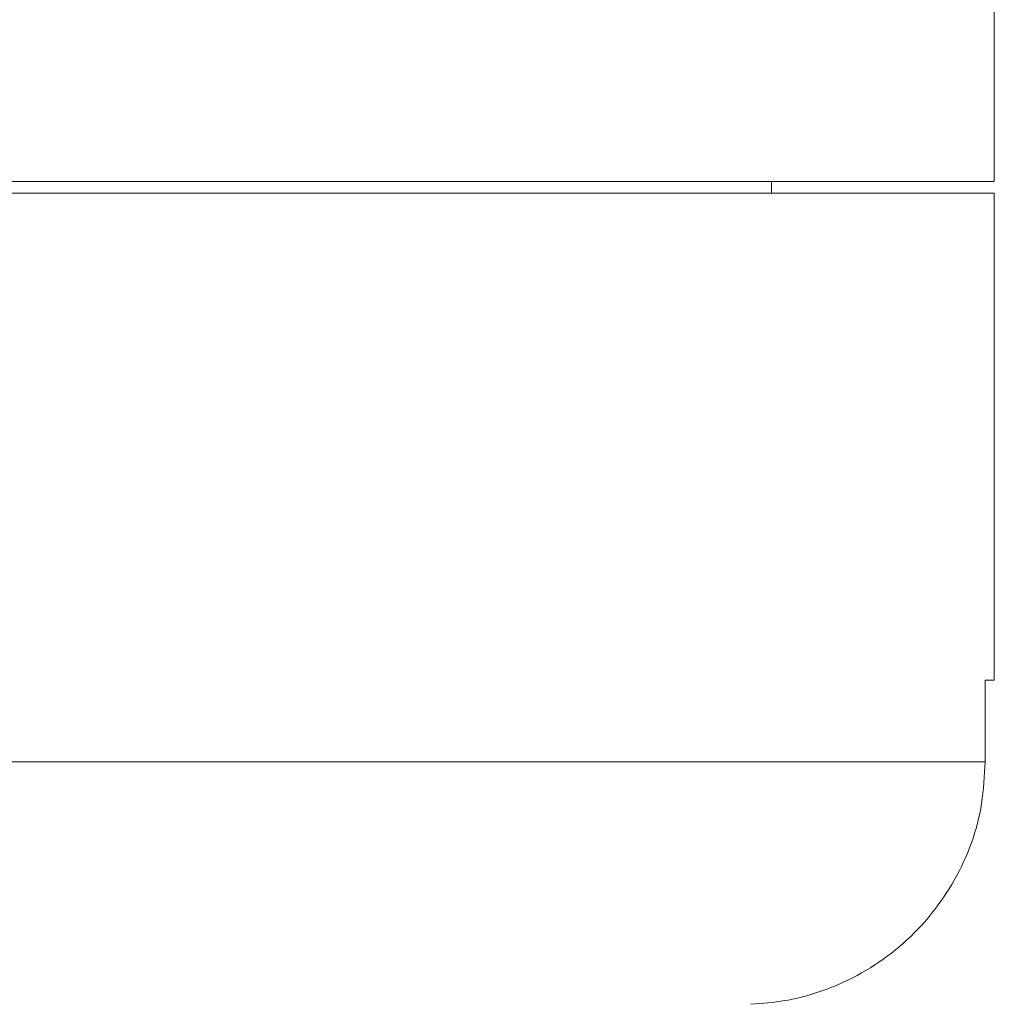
# Model space of a CAD drawing. Header units: inches. Extents: x -4.2 to 22.3, y -10.2 to 17.4.
# Tile 98 of 121: x 13.698 to 14.449, y 0.167 to 0.925. Entities that reach past the tile are written whole.
import ezdxf

# ---------------------------------------------------------------- set-up
doc = ezdxf.new("R2010")
doc.units = ezdxf.units.IN
doc.header["$MEASUREMENT"] = 0

msp = doc.modelspace()

# ---------------------------------------------------------------- linework, layer by layer
at = {"color": 7, "linetype": 'Continuous', "lineweight": 15}
for p, q in [((14.44873, 0.80052), (14.44873, 5.62152)), ((10.57373, 0.80052), (14.44873, 0.80052)), ((14.27723, 0.79152), (14.27723, 0.80052)), ((12.51123, 0.79152), (14.44873, 0.79152)), ((14.44873, 0.41652), (14.44873, 0.79152)), ((14.44873, 0.41652), (14.44169, 0.41652)), ((14.44169, 0.41652), (14.44169, 0.35352)), ((13.61936, 0.35352), (14.44169, 0.35352))]:
    msp.add_line(p, q, dxfattribs=at)
msp.add_open_spline([(14.44169, 0.35352), (14.44113, 0.34274), (14.43947, 0.31108), (14.42081, 0.2606), (14.38093, 0.21089), (14.33327, 0.18154), (14.29187, 0.16913), (14.27002, 0.16737), (14.26123, 0.16666)], degree=3, knots=[0, 0, 0, 0, 0.113043, 0.331787, 0.55076, 0.77037, 0.907707, 1, 1, 1, 1], dxfattribs=at)

doc.saveas('drawing.dxf')
